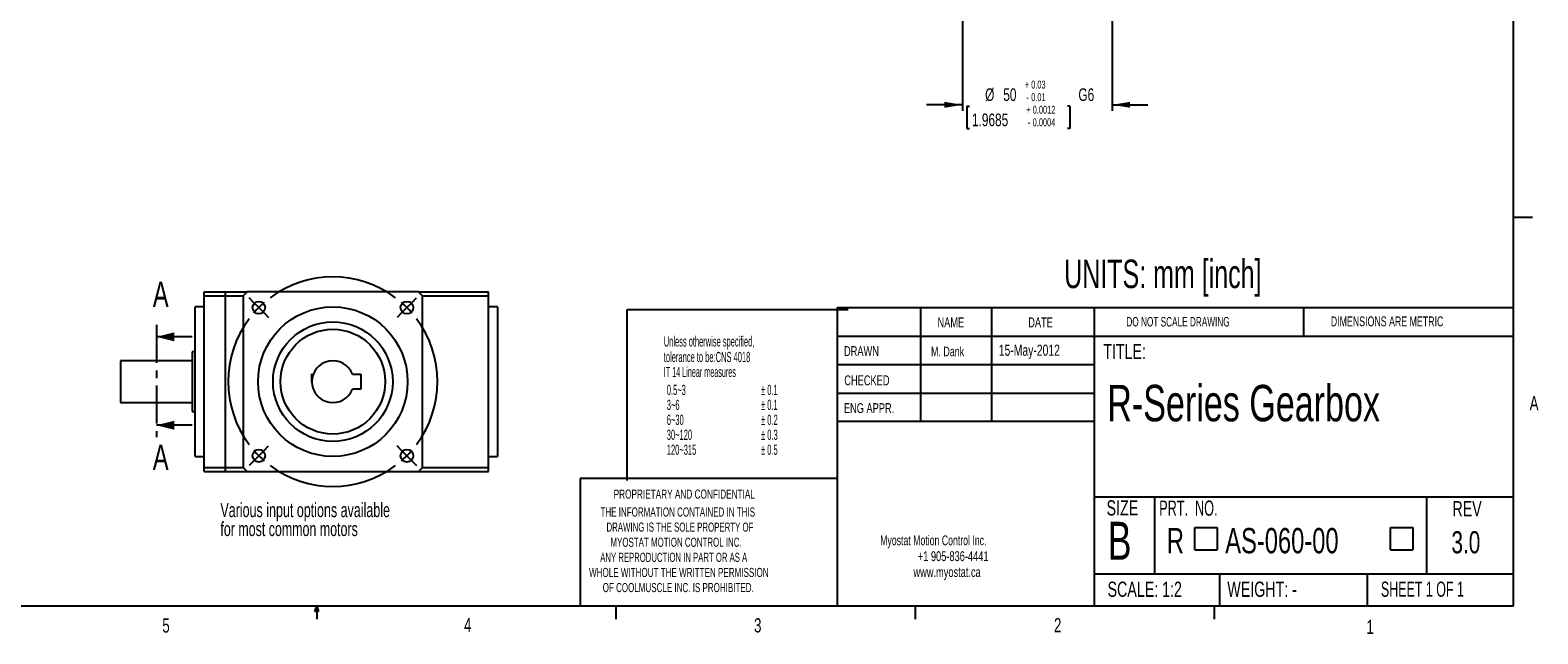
# Model space of a CAD drawing. Extents: x 11 to 421, y 5 to 275.
# Tile 2 of 5: x 168 to 420, y 5 to 106. Entities that reach past the tile are written whole.
import ezdxf
from ezdxf.enums import TextEntityAlignment as Align

# ---------------------------------------------------------------- set-up
doc = ezdxf.new("R2010")
doc.units = 0
doc.linetypes.add('CENTER', pattern=[10.16, 6.35, -1.27, 1.27, -1.27])
doc.layers.get('0').update_dxf_attribs({"linetype": 'CONTINUOUS'})
doc.layers.add('FORMAT', color=7, linetype='CONTINUOUS')
doc.dimstyles.new('SLDDIMSTYLE6', dxfattribs={"dimtxt": 2.116667, "dimasz": 3, "dimexe": 0, "dimexo": 0.0625, "dimgap": 0.529167, "dimtad": 0, "dimlfac": 2, "dimrnd": 1e-09, "dimzin": 12, "dimsah": 1, "dimcen": 0.09, "dimazin": 3, "dimtol": 1, "dimtp": 0.03, "dimtm": 0.01, "dimtfac": 1, "dimtmove": 0, "dimatfit": 3})

# ---------------------------------------------------------------- blocks, each defined once
blk = doc.blocks.new('SW_NOTE_1')
at = {"color": 0, "linetype": 'CONTINUOUS'}
for s, width, p in [('Myostat Motion Control Inc.', 0.661111, (0, 0)), ('+1 905-836-4441', 0.7, (6.29, -2.65)), ('www.myostat.ca', 0.7, (5.56, -5.3))]:
    blk.add_text(s, height=1.651, dxfattribs=dict(at, width=width)).set_placement(p, align=Align.BOTTOM_LEFT)
blk = doc.blocks.new('SW_NOTE_2')
at = {"color": 0, "linetype": 'CONTINUOUS'}
for s, width, p in [('THE INFORMATION CONTAINED IN THIS', 0.657576, (0, 0)), ('DRAWING IS THE SOLE PROPERTY OF', 0.643548, (1, -2.52)), ('MYOSTAT MOTION CONTROL INC. ', 0.65, (1.67, -5.05)), ('ANY REPRODUCTION IN PART OR AS A', 0.634375, (-0.04, -7.57)), ('WHOLE WITHOUT THE WRITTEN PERMISSION', 0.661111, (-1.91, -10.1)), ('OF COOLMUSCLE INC. IS PROHIBITED.', 0.657576, (0.37, -12.62))]:
    blk.add_text(s, height=1.524, dxfattribs=dict(at, width=width)).set_placement(p, align=Align.BOTTOM_LEFT)
blk = doc.blocks.new('SW_SYMBOL_MOD_BOX')
at = {"color": 0, "linetype": 'CONTINUOUS'}
for p, q in [((200, 200), (200, 800)), ((200, 800), (800, 800)), ((800, 800), (800, 200)), ((200, 200), (800, 200))]:
    blk.add_line(p, q, dxfattribs=at)
blk = doc.blocks.new('SW_NOTE_3')
at = {"color": 0, "linetype": 'CONTINUOUS', "xscale": 0.006244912, "yscale": 0.006244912, "zscale": 0.006244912}
for p in [(3.43, 0.61), (36.14, 0.61)]:
    blk.add_blockref('SW_SYMBOL_MOD_BOX', p, dxfattribs=at)
at = {"color": 0, "linetype": 'CONTINUOUS', "width": 0.7}
for s, height, p in [('R', 4.23, (0, 0)), ('AS-060-00', 4.233, (9.76, 0))]:
    blk.add_text(s, height=height, dxfattribs=at).set_placement(p, align=Align.BOTTOM_LEFT)
blk = doc.blocks.new('*D21')
at = {"color": 7, "linetype": 'CONTINUOUS'}
for p, q in [((323.85, 114.73), (323.85, 92.73)), ((348.85, 114.73), (348.85, 92.73)), ((323.85, 93.73), (317.85, 93.73)), ((324.58, 93.48), (324.58, 89.78)), ((324.58, 93.48), (325.01, 93.48)), ((341.82, 93.48), (341.39, 93.48)), ((341.82, 93.48), (341.82, 89.78)), ((348.85, 93.73), (354.85, 93.73)), ((324.58, 89.78), (325.01, 89.78)), ((341.82, 89.78), (341.39, 89.78))]:
    blk.add_line(p, q, dxfattribs=at)
for points in [[(323.85, 93.73), (320.85, 94.23), (320.85, 93.23)], [(348.85, 93.73), (351.85, 93.23), (351.85, 94.23)]]:
    blk.add_solid(points, dxfattribs=at)
at = {"color": 7, "linetype": 'CONTINUOUS', "width": 0.7}
for s, height, p in [('%%c', 2.117, (327.64, 93.73)), ('50', 2.117, (330.67, 93.73)), ('+', 1.32, (334.28, 96.05)), ('0.03', 1.323, (335.34, 96.05)), (' G6', 2.117, (342.68, 93.73)), ('+', 1.32, (334.52, 91.85)), ('-', 1.32, (334.52, 93.95)), ('0.01', 1.323, (335.34, 93.95)), ('0.0012', 1.323, (335.59, 91.85)), ('1.9685', 2.117, (325.44, 89.52)), ('-', 1.32, (334.76, 89.75)), ('0.0004', 1.323, (335.59, 89.75))]:
    blk.add_text(s, height=height, dxfattribs=at).set_placement(p, align=Align.BOTTOM_LEFT)
blk = doc.blocks.new('SW_NOTE_5')
at = {"color": 0, "linetype": 'CONTINUOUS'}
for s, width, p in [('Various input options available ', 0.65625, (0, 0)), ('for most common motors', 0.652273, (0, -3.17))]:
    blk.add_text(s, height=2.3813, dxfattribs=dict(at, width=width)).set_placement(p, align=Align.BOTTOM_LEFT)
blk = doc.blocks.new('SW_CENTERMARKSYMBOL_4')
at = {"color": 0, "linetype": 'CONTINUOUS'}
for p, q in [((-0.88, 0.88), (-1.63, 1.63)), ((0, 0), (-0.88, 0.88)), ((0, 0), (0.88, -0.88)), ((24.75, 0), (23.86, -0.88)), ((24.75, 0), (25.63, 0.88)), ((25.63, 0.88), (26.38, 1.63)), ((0.88, -0.88), (1.63, -1.63)), ((23.86, -0.88), (23.12, -1.63)), ((0, -24.75), (-0.88, -25.63)), ((0, -24.75), (0.88, -23.86)), ((0.88, -23.86), (1.63, -23.12)), ((23.86, -23.86), (23.12, -23.12)), ((24.75, -24.75), (23.86, -23.86)), ((24.75, -24.75), (25.63, -25.63)), ((-0.88, -25.63), (-1.63, -26.38)), ((25.63, -25.63), (26.38, -26.38))]:
    blk.add_line(p, q, dxfattribs=at)
for start, end in [(53.1851, 126.8149), (130.9074, 135), (45, 49.0926), (143.1851, 216.8149), (135, 139.0926), (40.9074, 45), (323.1851, 36.8149), (220.9074, 225), (225, 229.0926), (310.9074, 315), (315, 319.0926), (233.1851, 306.8149)]:
    blk.add_arc((12.37, -12.37), 17.5, start, end, dxfattribs=at)

msp = doc.modelspace()

# ---------------------------------------------------------------- linework, layer by layer
at = {"color": 7, "linetype": 'CONTINUOUS'}
for p, q in [((415.9568, 9.9587), (415.9568, 270.3087)), ((415.9568, 74.9374), (419.1318, 74.9374)), ((197.125, 62.4653), (200.625, 62.4653)), ((197.125, 61.8027), (197.125, 62.4653)), ((197.125, 61.8027), (200.625, 61.8027)), ((197.125, 33.1278), (197.125, 61.8027)), ((200.625, 62.4653), (200.625, 61.8027)), ((200.625, 62.4653), (204.2875, 62.4653)), ((200.625, 61.8027), (200.625, 33.1278)), ((200.625, 61.8027), (203.625, 61.8027)), ((203.625, 61.8027), (203.625, 33.1278)), ((232.9624, 62.4653), (204.2875, 62.4653)), ((232.9624, 62.4653), (244.625, 62.4653)), ((233.625, 61.8027), (244.625, 61.8027)), ((233.625, 33.1278), (233.625, 61.8027)), ((244.625, 61.8027), (244.625, 62.4653)), ((244.625, 33.1278), (244.625, 61.8027)), ((197.125, 59.9653), (195.625, 59.9653)), ((195.625, 34.9653), (195.625, 59.9653)), ((246.125, 59.9653), (244.625, 59.9653)), ((246.125, 59.9653), (246.125, 34.9653)), ((302.9194, 59.8531), (415.9568, 59.8531)), ((302.9194, 59.8531), (302.9194, 9.9587)), ((316.8169, 59.8531), (316.8169, 40.8031)), ((328.7175, 59.8531), (328.7175, 40.8031)), ((345.8853, 59.8531), (345.8853, 9.9587)), ((380.921, 55.0906), (380.921, 59.8531)), ((195.125, 54.9641), (189.125, 54.9641)), ((302.9194, 55.0906), (415.9568, 55.0906)), ((195.125, 50.9653), (183.125, 50.9653)), ((183.125, 50.9653), (183.125, 43.9653)), ((195.625, 52.4653), (195.125, 52.4653)), ((195.125, 52.4653), (195.125, 42.4653)), ((215.125, 47.4653), (215.125, 48.7822)), ((221.8942, 48.7153), (223.275, 48.7153)), ((223.275, 48.7153), (223.275, 46.2153)), ((302.9194, 50.3281), (345.8853, 50.3281)), ((223.275, 46.2153), (221.8942, 46.2153)), ((302.9194, 45.5656), (345.8853, 45.5656)), ((183.125, 43.9653), (195.125, 43.9653)), ((195.125, 42.4653), (195.625, 42.4653)), ((345.8853, 40.8031), (302.9194, 40.8031)), ((195.125, 40.1851), (189.125, 40.1851)), ((195.625, 34.9653), (197.125, 34.9653)), ((197.125, 33.1278), (200.625, 33.1278)), ((197.125, 32.4653), (197.125, 33.1278)), ((200.625, 33.1278), (203.625, 33.1278)), ((200.625, 33.1278), (200.625, 32.4653)), ((233.625, 33.1278), (244.625, 33.1278)), ((244.625, 34.9653), (246.125, 34.9653)), ((244.625, 32.4653), (244.625, 33.1278)), ((197.125, 32.4653), (200.625, 32.4653)), ((200.625, 32.4653), (204.2875, 32.4653)), ((204.2875, 32.4653), (232.9624, 32.4653)), ((232.9624, 32.4653), (244.625, 32.4653)), ((259.9535, 31.2781), (259.9535, 9.9587)), ((302.9194, 31.2781), (259.9535, 31.2781)), ((345.8853, 28.2432), (415.9568, 28.2432)), ((355.9321, 28.2432), (355.9321, 15.366)), ((401.4296, 28.2432), (401.4296, 15.366)), ((345.8853, 15.366), (415.9568, 15.366)), ((366.793, 15.366), (366.793, 9.9587)), ((391.4795, 15.366), (391.4795, 9.9587)), ((415.9568, 9.9587), (15.9068, 9.9587)), ((215.5889, 9.0805), (215.9254, 9.9587)), ((216.2443, 9.0805), (215.5889, 9.0805)), ((215.9254, 9.9587), (215.9254, 7.8048)), ((215.9254, 9.9587), (216.2443, 9.0805)), ((265.9317, 9.9587), (265.9317, 7.8048)), ((315.9379, 9.9587), (315.9379, 7.8048)), ((365.9442, 9.9587), (365.9442, 7.8048))]:
    msp.add_line(p, q, dxfattribs=at)
at = {"color": 7, "linetype": 'CENTER'}
msp.add_line((189.125, 56.9641), (189.125, 38.1851), dxfattribs=at)
at = {"color": 7, "linetype": 'CONTINUOUS'}
for centre, radius in [((206.2506, 59.8397), 1.05), ((230.9993, 59.8397), 1.05), ((218.625, 47.4653), 12.5), ((218.625, 47.4653), 10), ((218.625, 47.4653), 8.75), ((206.2506, 35.0909), 1.05), ((230.9993, 35.0909), 1.05)]:
    msp.add_circle(centre, radius, dxfattribs=at)
for radius, start, end in [(20.75, 133.706268, 136.293732), (20.75, 43.706268, 46.293732), (3.5, 20.924832, 339.075168), (20.75, 223.706268, 226.293732), (20.75, 313.706268, 316.293732)]:
    msp.add_arc((218.625, 47.4653), radius, start, end, dxfattribs=at)
for points in [[(189.125, 54.9641), (192.125, 54.2141), (192.125, 55.7141)], [(189.125, 40.1851), (192.125, 39.4351), (192.125, 40.9351)]]:
    msp.add_solid(points, dxfattribs=at)
at = {"layer": 'FORMAT'}
for p, q in [((267.7885, 30.9464), (267.7885, 59.5214)), ((267.7885, 59.5214), (304.7762, 59.5214))]:
    msp.add_line(p, q, dxfattribs=at)

# ---------------------------------------------------------------- block references
at = {"color": 7, "linetype": 'CONTINUOUS'}
for name, p in [('SW_CENTERMARKSYMBOL_4', (206.2506, 59.8397)), ('SW_NOTE_5', (199.8271, 24.1177)), ('SW_NOTE_2', (263.3542, 24.4643)), ('SW_NOTE_3', (358.0136, 17.5147)), ('SW_NOTE_1', (310.1009, 19.6351))]:
    msp.add_blockref(name, p, dxfattribs=at)

# ---------------------------------------------------------------- texts
for s, height, width, p in [('UNITS: mm [inch]', 4.7625, 0.65625, (340.8566, 61.6711)), ('NAME', 1.651, 0.7, (319.6806, 56.0534)), ('DATE', 1.651, 0.7, (334.8453, 56.0534)), ('DO NOT SCALE DRAWING', 1.5875, 0.6475, (351.2507, 56.2122)), ('DIMENSIONS ARE METRIC', 1.651, 0.666667, (385.4163, 56.2211)), ('Unless otherwise specified,', 1.7, 0.532164, (273.9381, 52.8317)), ('DRAWN', 1.651, 0.7, (304.0533, 51.2532)), ('M. Dank', 1.5875, 0.7, (318.6028, 51.2443)), ('15-May-2012', 1.852083, 0.7, (329.9241, 51.2453)), ('TITLE:', 2.54, 0.7, (347.3752, 50.4806)), ('tolerance to be:CNS 4018 ', 1.7, 0.508421, (273.9381, 50.2333)), ('IT 14 Linear measures', 1.7, 0.513158, (273.9381, 47.7333)), ('CHECKED', 1.651, 0.7, (304.1075, 46.3672)), ('0.5~3', 1.7, 0.552632, (274.4381, 44.7333)), ('± 0.1', 1.7, 0.552632, (290.1881, 44.7333)), ('R-Series Gearbox', 6.085417, 0.7, (348.0496, 39.0199)), ('3~6', 1.7, 0.552632, (274.4381, 42.2333)), ('± 0.1', 1.7, 0.552632, (290.1881, 42.2333)), ('ENG APPR.', 1.651, 0.7, (304.034, 41.7312)), ('A', 2.3813, 0.7, (418.6449, 41.9551)), ('6~30', 1.7, 0.552632, (274.4381, 39.7333)), ('± 0.2', 1.7, 0.552632, (290.1881, 39.7333)), ('30~120', 1.7, 0.552632, (274.4381, 37.2333)), ('± 0.3', 1.7, 0.552632, (290.1881, 37.2333)), ('120~315', 1.7, 0.552632, (274.4381, 34.7333)), ('± 0.5', 1.7, 0.552632, (290.1881, 34.7333)), ('PROPRIETARY AND CONFIDENTIAL', 1.524, 0.675, (265.5535, 27.4591)), ('SIZE', 2.54, 0.7, (347.9364, 24.3425)), ('PRT.  NO.', 2.54, 0.622222, (356.7375, 24.3069)), ('REV', 2.54, 0.7, (405.7417, 24.2077)), ('B', 6.35, 0.7, (348.1368, 15.7975)), ('3.0', 3.70417, 0.7, (405.5772, 17.6705)), ('SCALE: 1:2', 2.54, 0.7, (348.1054, 10.7491)), ('WEIGHT: -', 2.54, 0.7, (368.1188, 10.7491)), ('SHEET 1 OF 1', 2.54, 0.6125, (393.7877, 10.7573)), ('5', 2.3813, 0.7, (190.1219, 4.8193)), ('4', 2.3813, 0.7, (240.5412, 4.899)), ('3', 2.3813, 0.7, (289.0208, 4.8455)), ('2', 2.3813, 0.7, (339.1483, 4.8664)), ('1', 2.3813, 0.7, (391.3712, 4.5853))]:
    msp.add_text(s, height=height, dxfattribs=dict(at, width=width)).set_placement(p, align=Align.BOTTOM_LEFT)
at = {"color": 7, "linetype": 'CONTINUOUS', "width": 0.7}
for p in [(188.5329, 64.1919), (188.5329, 36.9595)]:
    msp.add_text('A', height=4.2333, dxfattribs=at).set_placement(p, align=Align.TOP_LEFT)

# ---------------------------------------------------------------- dimensions: what is measured, and where the dimension line sits
at = {"color": 7, "linetype": 'CONTINUOUS'}
dim = msp.add_linear_dim(base=(348.8476, 93.7283), p1=(323.8476, 115.7283), p2=(348.8476, 115.7283), text='%%c<> G6', dimstyle='SLDDIMSTYLE6', dxfattribs=at)
dim.commit()
dim.dimension.update_dxf_attribs({"geometry": '*D21', "text_midpoint": (335.4322, 93.7283), "dimtype": 160})

doc.saveas('drawing.dxf')
